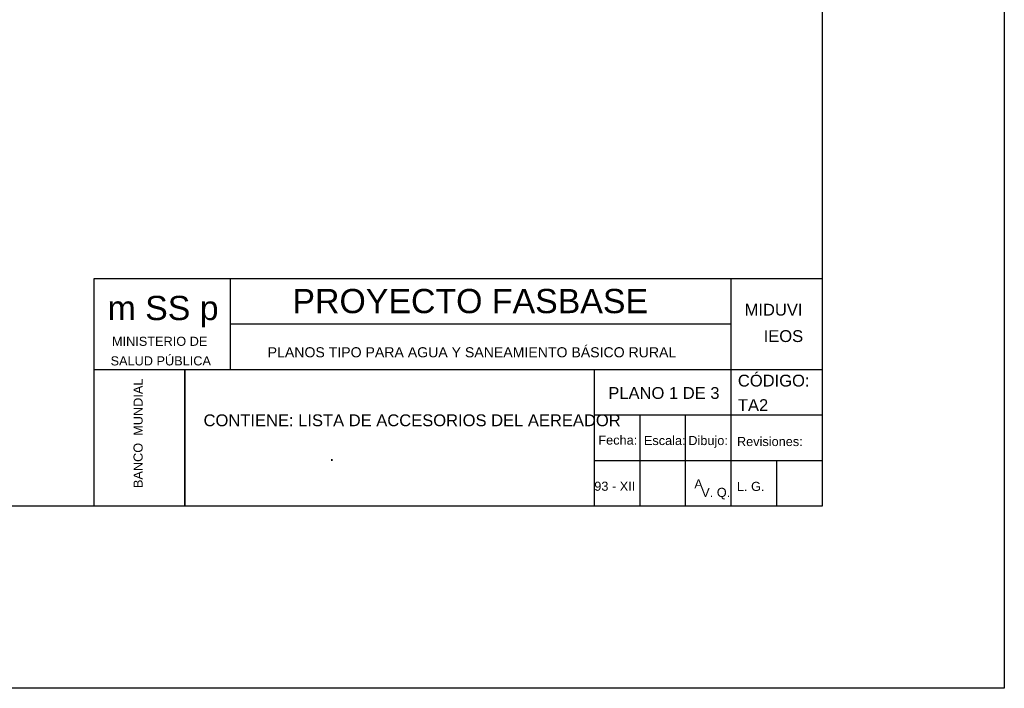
# Model space of a CAD drawing. Header units: metres. Extents: x 1959 to 4131, y 3282 to 4313.
# Tile 23 of 256: x 2127.48 to 2138.29, y 4281.15 to 4288.5. Entities that reach past the tile are written whole.
import ezdxf
from ezdxf.enums import TextEntityAlignment as Align

# ---------------------------------------------------------------- set-up
doc = ezdxf.new("R2010")
doc.units = ezdxf.units.M
doc.layers.add('Dibujo', color=7, linetype='Continuous')
doc.styles.add('Annotative', font='arial.ttf')
doc.styles.get("Standard").update_dxf_attribs({"font": 'arial.ttf'})

msp = doc.modelspace()

# ---------------------------------------------------------------- linework, layer by layer
at = {"layer": 'Dibujo', "color": 0, "linetype": 'ByBlock'}
for p, q in [((2138.29, 4310.85), (2138.29, 4281.15)), ((2136.29, 4308.85), (2136.29, 4283.15)), ((2128.29, 4285.65), (2128.29, 4283.15)), ((2136.29, 4285.65), (2128.29, 4285.65)), ((2129.79, 4285.65), (2129.79, 4284.65)), ((2135.29, 4283.15), (2135.29, 4285.65)), ((2135.29, 4285.15), (2129.79, 4285.15)), ((2136.29, 4284.65), (2128.29, 4284.65)), ((2129.29, 4284.65), (2129.29, 4283.15)), ((2129.29, 4283.15), (2129.29, 4284.65)), ((2133.79, 4283.15), (2133.79, 4284.65)), ((2136.29, 4284.15), (2133.79, 4284.15)), ((2134.29, 4283.15), (2134.29, 4284.15)), ((2134.79, 4283.15), (2134.79, 4284.15)), ((2136.29, 4283.65), (2133.79, 4283.65)), ((2135.79, 4283.15), (2135.79, 4283.65)), ((2136.29, 4283.15), (2119.29, 4283.15)), ((2138.29, 4281.15), (2117.29, 4281.15))]:
    msp.add_line(p, q, dxfattribs=at)

# ---------------------------------------------------------------- texts
for s, height, p in [('m SS p', 0.2662, (2128.442, 4285.195)), ('PROYECTO FASBASE', 0.26624, (2130.472, 4285.271)), ('PLANOS TIPO PARA AGUA Y SANEAMIENTO BÁSICO RURAL', 0.11076, (2130.2, 4284.786))]:
    msp.add_text(s, height=height, dxfattribs=at).set_placement(p)
at = {"layer": 'Dibujo', "color": 0, "linetype": 'ByBlock', "style": 'Annotative'}
for s, p in [('MIDUVI', (2135.438, 4285.244)), ('IEOS', (2135.647, 4284.954)), ('CÓDIGO:', (2135.364, 4284.465)), ('PLANO 1 DE 3', (2133.941, 4284.329)), ('TA2', (2135.364, 4284.196)), ('CONTIENE: LISTA DE ACCESORIOS DEL AEREADOR', (2129.496, 4284.029))]:
    msp.add_text(s, height=0.13, dxfattribs=at).set_placement(p)
at = {"layer": 'Dibujo', "color": 0, "linetype": 'ByBlock'}
for s, p in [('MINISTERIO DE', (2129.014, 4284.912)), ('SALUD PÚBLICA', (2129.026, 4284.697)), ('Fecha:', (2134.045, 4283.827)), ('Escala:', (2134.561, 4283.822)), ('Dibujo:', (2135.037, 4283.822)), ('Revisiones:', (2135.715, 4283.811)), ('93 - XII', (2134.012, 4283.32)), ('A', (2134.932, 4283.345)), ('L. G. ', (2135.524, 4283.318)), ('V. Q.', (2135.121, 4283.252))]:
    msp.add_text(s, height=0.1, dxfattribs=at).set_placement(p, align=Align.CENTER)
msp.add_text('BANCO  MUNDIAL', height=0.1, rotation=90, dxfattribs=at).set_placement((2128.827, 4283.951), align=Align.CENTER)
at = {"layer": 'Dibujo', "color": 0, "linetype": 'ByBlock', "insert": (2130.88, 4283.777), "char_height": 0.13, "width": 2.33565, "attachment_point": 1}
msp.add_mtext('.', dxfattribs=at)

doc.saveas('drawing.dxf')
